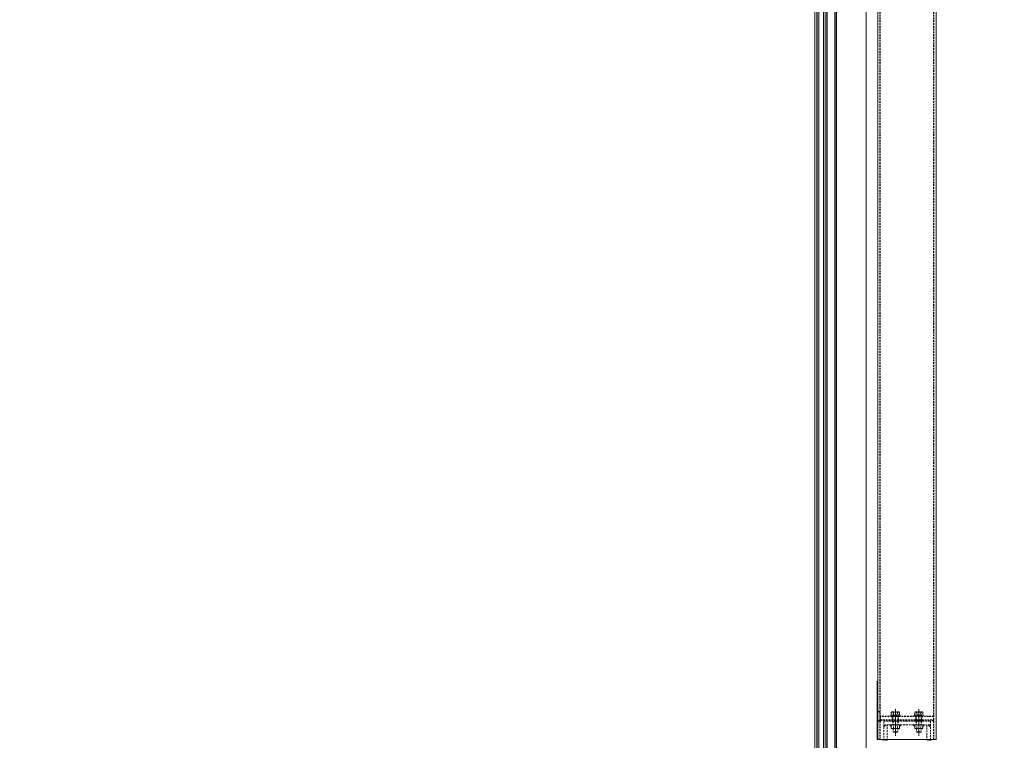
# Model space of a CAD drawing. Header units: inches. Extents: x -647532 to 3008597, y -136987 to 2557681.
# Tile 88 of 153: x 42571 to 45944, y 40662 to 43131. Entities that reach past the tile are written whole.
import ezdxf
from ezdxf import colors
from ezdxf.entities.mleader import LeaderData, LeaderLine
from ezdxf.enums import TextEntityAlignment as Align
from ezdxf.math import Vec2, Vec3

# ---------------------------------------------------------------- set-up
doc = ezdxf.new("R2010")
doc.units = ezdxf.units.IN
doc.header["$MEASUREMENT"] = 0
doc.linetypes.add('BIAL-IT1I-KGD-001-IN-DWG-141 LEVEL 2 - OVERALL FIRE EXIT PLAN$0$CENTER', pattern=[2, 1.25, -0.25, 0.25, -0.25])
doc.linetypes.add('BIAL-IT1I-KGD-001-IN-DWG-141 LEVEL 2 - OVERALL FIRE EXIT PLAN$0$HIDDEN', pattern=[9.525, 6.35, -3.175])
doc.layers.add('ARCH', color=8, linetype='Continuous')
for name, color, linetype, lineweight in [('FURN', 8, 'Continuous', 5), ('FURN-HATCH', 8, 'Continuous', 5), ('YD-EXTERNAL 1', 8, 'Continuous', 5)]:
    doc.layers.add(name, color=color, linetype=linetype, lineweight=lineweight)
doc.styles.add('ARIAL', font='arial.ttf')
doc.styles.get("Standard").update_dxf_attribs({"font": 'arial.ttf'})

# ---------------------------------------------------------------- blocks, each defined once
blk = doc.blocks.new('BIAL-IT1I-KGD-001-IN-DWG-141 LEVEL 2 - OVERALL FIRE EXIT PLAN$0$A$C258E6B3D')
for p, q in [((8352.5, 550), (4558.5, 550)), ((8286, 536), (8292, 542)), ((8352.5, 350), (8352.5, 550)), ((8352.5, 550), (8352.5, 550)), ((4558.5, 350), (8352.5, 350)), ((8352.5, 349), (8152.5, 349)), ((8152.5, 349), (8152.5, 348)), ((8152.5, 348), (8352.5, 348)), ((8285.6, 364), (8291.6, 358)), ((8352.5, 350), (8352.5, 350)), ((8352.5, 348), (8352.5, 349)), ((8415.5, 310), (4495.5, 310)), ((8415.5, 208), (4492, 208)), ((8437.5, 170), (4473.5, 170)), ((4473.5, 164), (8437.5, 164)), ((8437.5, 148), (4473.5, 148)), ((4473.5, 142), (8437.5, 142)), ((8437.5, 140.4), (4473.5, 140.4)), ((4473.5, 134.4), (8437.5, 134.4))]:
    blk.add_line(p, q)
at = {"linetype": 'BIAL-IT1I-KGD-001-IN-DWG-141 LEVEL 2 - OVERALL FIRE EXIT PLAN$0$HIDDEN', "lineweight": -3}
for p, q in [((8352.5, 542), (4558.5, 542)), ((8285.5, 542), (8273.5, 542)), ((8273.5, 542), (8273.5, 358)), ((8285.5, 358), (8285.5, 542)), ((8352.5, 358), (4558.5, 358)), ((8258.5, 358), (8258.5, 350)), ((8273.5, 358), (8285.5, 358)), ((8288.5, 358), (8288.5, 350))]:
    blk.add_line(p, q, dxfattribs=at)
at = {"linetype": 'BIAL-IT1I-KGD-001-IN-DWG-141 LEVEL 2 - OVERALL FIRE EXIT PLAN$0$HIDDEN'}
for p, q in [((8290.5, 370), (8290.5, 530)), ((8290.5, 530), (8355.5, 530)), ((8302.5, 370), (8302.5, 530)), ((8302.5, 518), (8355.5, 518)), ((8305.7, 503.8), (8302.8, 506.7)), ((8307.1, 503.8), (8303.2, 507.8)), ((8308.5, 503.8), (8303.6, 508.7)), ((8355.5, 530), (8355.5, 518)), ((8258.5, 502.6), (8259.8, 503.8)), ((8258.5, 477.4), (8258.5, 502.6)), ((8258.5, 477.4), (8259.8, 476.1)), ((8259.8, 503.8), (8268.5, 503.8)), ((8259.8, 496.9), (8268.5, 496.9)), ((8259.8, 483), (8268.5, 483)), ((8259.8, 476.1), (8268.5, 476.1)), ((8268.5, 505), (8271.5, 505)), ((8268.5, 475), (8268.5, 505)), ((8271.5, 475), (8268.5, 475)), ((8271.5, 505), (8271.5, 475)), ((8290.5, 501), (8271.5, 501)), ((8271.5, 501), (8271.5, 479)), ((8271.5, 499), (8302.5, 499)), ((8271.5, 498), (8302.5, 498)), ((8271.5, 482), (8302.5, 482)), ((8271.5, 481), (8302.5, 481)), ((8271.5, 479), (8290.5, 479)), ((8290.5, 479), (8290.5, 501)), ((8304.3, 503.8), (8302.5, 505.6)), ((8303.3, 503.4), (8302.5, 504.2)), ((8302.5, 502.6), (8303.8, 503.8)), ((8302.5, 477.4), (8302.5, 502.6)), ((8302.5, 477.4), (8303.8, 476.1)), ((8303.3, 476.6), (8302.5, 475.8)), ((8308.5, 476.1), (8302.5, 470.1)), ((8307.1, 476.1), (8302.5, 471.5)), ((8305.7, 476.1), (8302.5, 472.9)), ((8304.3, 476.1), (8302.5, 474.3)), ((8314.3, 503.8), (8303.8, 503.8)), ((8314.3, 496.9), (8303.8, 496.9)), ((8314.3, 483), (8303.8, 483)), ((8314.3, 476.1), (8303.8, 476.1)), ((8315.5, 502.6), (8314.3, 503.8)), ((8315.5, 477.4), (8314.3, 476.1)), ((8315.5, 477.4), (8315.5, 502.6)), ((8315.5, 498), (8326.8, 498)), ((8315.5, 482), (8326.8, 482)), ((8326.5, 482), (8326.5, 498)), ((8328, 496.7), (8326.8, 498)), ((8326.8, 482), (8328, 483.2)), ((8328, 483.2), (8328, 496.7)), ((8258.5, 422.6), (8259.8, 423.8)), ((8258.5, 422.6), (8258.5, 397.4)), ((8259.8, 423.8), (8268.5, 423.8)), ((8259.8, 416.9), (8268.5, 416.9)), ((8271.5, 425), (8268.5, 425)), ((8268.5, 425), (8268.5, 395)), ((8271.5, 395), (8271.5, 425)), ((8271.5, 399), (8271.5, 421)), ((8271.5, 421), (8290.5, 421)), ((8271.5, 419), (8302.5, 419)), ((8271.5, 418), (8302.5, 418)), ((8290.5, 421), (8290.5, 399)), ((8308.5, 423.8), (8302.5, 429.8)), ((8307.1, 423.8), (8302.5, 428.4)), ((8305.7, 423.8), (8302.5, 427)), ((8304.3, 423.8), (8302.5, 425.6)), ((8303.3, 423.4), (8302.5, 424.2)), ((8302.5, 422.6), (8303.8, 423.8)), ((8302.5, 422.6), (8302.5, 397.4)), ((8314.3, 423.8), (8303.8, 423.8)), ((8314.3, 416.9), (8303.8, 416.9)), ((8315.5, 422.6), (8314.3, 423.8)), ((8315.5, 422.6), (8315.5, 397.4)), ((8315.5, 418), (8326.8, 418)), ((8326.5, 418), (8326.5, 402)), ((8326.8, 418), (8328, 416.7)), ((8328, 416.7), (8328, 403.2)), ((8258.5, 397.4), (8259.8, 396.1)), ((8259.8, 403), (8268.5, 403)), ((8259.8, 396.1), (8268.5, 396.1)), ((8268.5, 395), (8271.5, 395)), ((8271.5, 402), (8302.5, 402)), ((8271.5, 401), (8302.5, 401)), ((8290.5, 399), (8271.5, 399)), ((8302.5, 397.4), (8303.8, 396.1)), ((8303.3, 396.6), (8302.5, 395.8)), ((8304.3, 396.1), (8302.5, 394.3)), ((8355.5, 382), (8302.5, 382)), ((8305.7, 396.1), (8302.8, 393.2)), ((8307.1, 396.1), (8303.2, 392.2)), ((8308.5, 396.1), (8303.6, 391.2)), ((8314.3, 403), (8303.8, 403)), ((8314.3, 396.1), (8303.8, 396.1)), ((8315.5, 397.4), (8314.3, 396.1)), ((8315.5, 402), (8326.8, 402)), ((8328, 403.2), (8326.8, 402)), ((8355.5, 382), (8355.5, 370)), ((8355.5, 370), (8290.5, 370))]:
    blk.add_line(p, q, dxfattribs=at)
at = {"linetype": 'BIAL-IT1I-KGD-001-IN-DWG-141 LEVEL 2 - OVERALL FIRE EXIT PLAN$0$CENTER', "ltscale": 0.5}
for p, q in [((8247.3, 490), (8340.5, 490)), ((8247.3, 410), (8340.5, 410))]:
    blk.add_line(p, q, dxfattribs=at)
at = {"lineweight": -3, "ltscale": 1000}
for p, q in [((8413.5, 204), (4497.5, 204)), ((8413.5, 176), (4497.5, 176))]:
    blk.add_line(p, q, dxfattribs=at)
at = {"linetype": 'BIAL-IT1I-KGD-001-IN-DWG-141 LEVEL 2 - OVERALL FIRE EXIT PLAN$0$HIDDEN'}
for centre, radius, start, end in [((8263.9, 500.4), 5.42, 140.3167, 219.6833), ((8278.3, 490), 19.8, 159.5452, 200.4548), ((8263.9, 479.6), 5.42, 140.3167, 219.6833), ((8307.9, 500.4), 5.42, 140.3167, 219.6833), ((8322.3, 490), 19.8, 159.5452, 200.4548), ((8307.9, 479.6), 5.42, 140.3167, 219.6833), ((8310.1, 500.4), 5.42, 320.3167, 39.6833), ((8295.7, 490), 19.8, 339.5452, 20.4548), ((8310.1, 479.6), 5.42, 320.3167, 39.6833), ((8263.9, 420.4), 5.42, 140.3167, 219.6833), ((8278.3, 410), 19.8, 159.5452, 200.4548), ((8307.9, 420.4), 5.42, 140.3167, 219.6833), ((8322.3, 410), 19.8, 159.5452, 200.4548), ((8310.1, 420.4), 5.42, 320.3167, 39.6833), ((8295.7, 410), 19.8, 339.5452, 20.4548), ((8263.9, 399.6), 5.42, 140.3167, 219.6833), ((8307.9, 399.6), 5.42, 140.3167, 219.6833), ((8310.1, 399.6), 5.42, 320.3167, 39.6833)]:
    blk.add_arc(centre, radius, start, end, dxfattribs=at)
for points in [[(8302.5, 520), (8302.5, 530), (8312.5, 530)], [(8302.5, 380), (8302.5, 370), (8312.5, 370)]]:
    blk.add_solid(points, dxfattribs=at)
for points in [[(8355.5, 530), (8349.5, 530), (8355.5, 536)], [(8355.5, 370), (8355.6, 364), (8349.5, 370)]]:
    blk.add_solid(points)
blk = doc.blocks.new('_TagSlot')
at = {"color": 0, "linetype": 'ByBlock', "lineweight": -2, "transparency": 16777216}
for p, q in [((-4, 4), (4, 4)), ((-4, -4), (4, -4))]:
    blk.add_line(p, q, dxfattribs=at)
for centre, start, end in [((-4, 0), 90, 270), ((4, 0), 270, 90)]:
    blk.add_arc(centre, 4, start, end, dxfattribs=at)
at = {"layer": 'FURN', "color": 0, "transparency": 16777216, "style": 'ARIAL'}
blk.add_attdef('M-01', text='', height=2.5, dxfattribs=at).set_placement((0, -1.5), align=Align.CENTER)
blk = doc.blocks.new('_DotSmall')
at = {"color": 0, "linetype": 'ByBlock', "const_width": 0.5}
blk.add_lwpolyline([(-0.0625, 0, 1), (0.0625, 0, 1)], format="xyb", close=True, dxfattribs=at)
blk = doc.blocks.new('ARCH')
at = {"layer": 'YD-EXTERNAL 1', "rotation": 269.9999999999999}
blk.add_blockref('BIAL-IT1I-KGD-001-IN-DWG-141 LEVEL 2 - OVERALL FIRE EXIT PLAN$0$A$C258E6B3D', (45160.642, 49017.883), dxfattribs=at)
at = {"layer": 'FURN-HATCH', "linetype": 'Continuous'}
ml = blk.add_multileader_block('Standard', dxfattribs=at)
ml.set_content('_TagSlot', color=256, scale=-11.71875)
ml.set_attribute('M-01', 'VNR1', width=0)
ml.set_leader_properties(color=256, linetype='ByLayer', lineweight=-1)
ml.set_arrow_properties(name='DOTSMALL')
ml.build(insert=Vec2(0, 0))
ml.multileader.update_dxf_attribs({"dogleg_length": 115.809, "arrow_head_size": 28.235})
ctx = ml.context
ctx.base_point, ctx.char_height, ctx.arrow_head_size, ctx.landing_gap_size, ctx.plane_origin = Vec3(101476.346, 52296.962), 200, 28.235, 4, Vec3(100757.024, 52076.672)
notes = []
notes.append((ctx, [(0, (0, 0, 0), (0, 0), (1, 0), 1, [])]))
ctx.block.insert, ctx.block.rotation, ctx.block.scale = Vec3(101570.096, 52296.962), 3.14159265, Vec3(-11.71875, 11.71875, 11.71875)
ml = blk.add_multileader_block('Standard', dxfattribs=at)
ml.set_content('_TagSlot', color=256, scale=-11.71875)
ml.set_attribute('M-01', 'VNR1', width=0)
ml.set_leader_properties(color=256, linetype='ByLayer', lineweight=-1)
ml.set_arrow_properties(name='DOTSMALL')
ml.build(insert=Vec2(0, 0))
ml.multileader.update_dxf_attribs({"dogleg_length": 115.809, "arrow_head_size": 28.235})
ctx = ml.context
ctx.base_point, ctx.char_height, ctx.arrow_head_size, ctx.landing_gap_size, ctx.plane_origin = Vec3(97954.669, 52254.917), 200, 28.235, 4, Vec3(97235.347, 52034.627)
notes.append((ctx, [(0, (0, 0, 0), (0, 0), (1, 0), 1, [])]))
ctx.block.insert, ctx.block.rotation, ctx.block.scale = Vec3(98048.419, 52254.917), 3.14159265, Vec3(-11.71875, 11.71875, 11.71875)
ml = blk.add_multileader_block('Standard', dxfattribs=at)
ml.set_content('_TagSlot', color=256, scale=-11.71875)
ml.set_attribute('M-01', 'VNR1', width=0)
ml.set_leader_properties(color=256, linetype='ByLayer', lineweight=-1)
ml.set_arrow_properties(name='DOTSMALL')
ml.build(insert=Vec2(0, 0))
ml.multileader.update_dxf_attribs({"dogleg_length": 115.809, "arrow_head_size": 28.235})
ctx = ml.context
ctx.base_point, ctx.char_height, ctx.arrow_head_size, ctx.landing_gap_size, ctx.plane_origin = Vec3(99751.234, 51693.272), 200, 28.235, 4, Vec3(99031.911, 51472.982)
notes.append((ctx, [(0, (0, 0, 0), (0, 0), (1, 0), 1, [])]))
ctx.block.insert, ctx.block.rotation, ctx.block.scale = Vec3(99844.984, 51693.272), 3.14159265, Vec3(-11.71875, 11.71875, 11.71875)
for ctx, leaders in notes:
    for number, flags, end, landing, length, lines in leaders:
        leader = LeaderData()
        leader.index, (leader.has_last_leader_line, leader.has_dogleg_vector, leader.attachment_direction) = number, flags
        leader.last_leader_point, leader.dogleg_vector, leader.dogleg_length = Vec3(end), Vec3(landing), length
        for number, points, colour, breaks in lines:
            line = LeaderLine()
            line.index, line.vertices, line.color, line.breaks = number, Vec3.list(points), colors.encode_raw_color(colour), breaks
            leader.lines.append(line)
        ctx.leaders.append(leader)

msp = doc.modelspace()

# ---------------------------------------------------------------- block references
at = {"layer": 'ARCH'}
msp.add_blockref('ARCH', (0, 0), dxfattribs=at)

doc.saveas('drawing.dxf')
